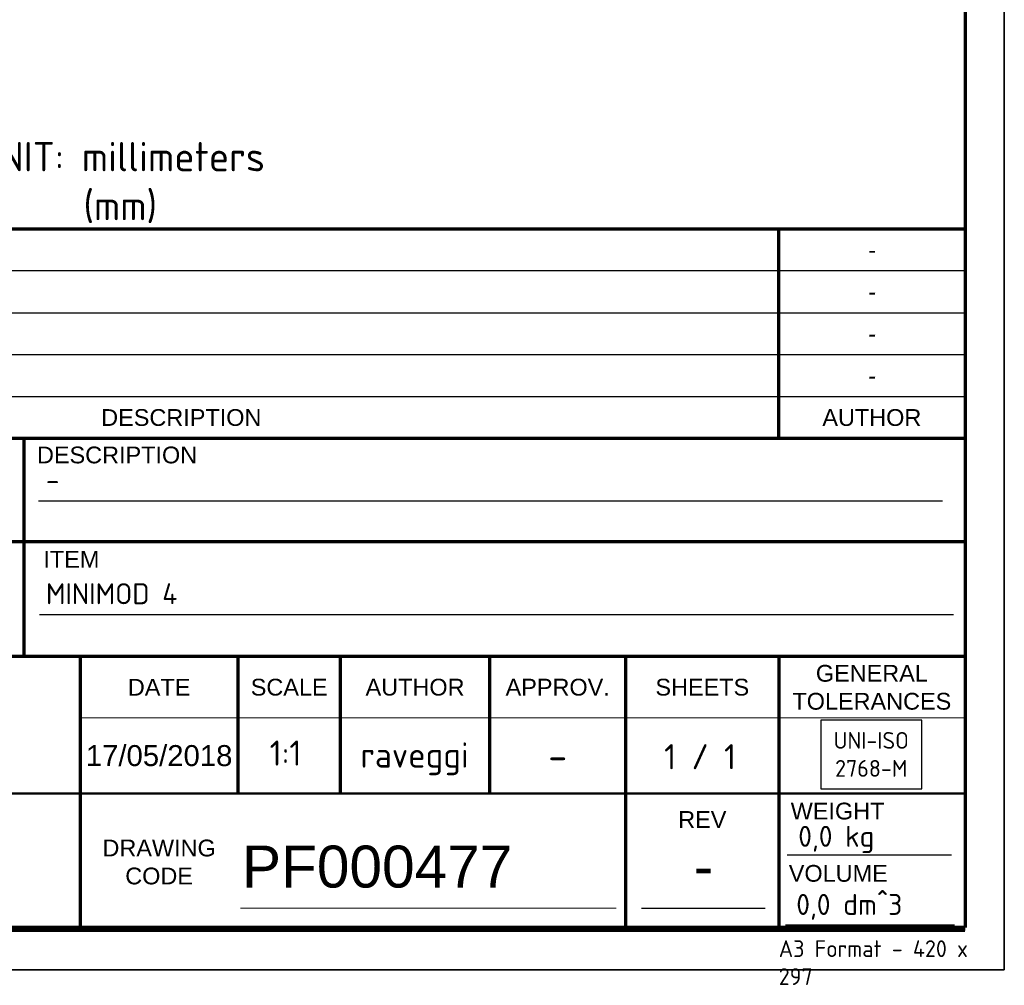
# Model space of a CAD drawing. Header units: millimetres. Extents: x 0 to 420, y -1 to 297.
# Tile 9 of 21: x 302 to 420, y -1 to 114. Entities that reach past the tile are written whole.
import ezdxf
from ezdxf.entities.mleader import LeaderData, LeaderLine
from ezdxf.math import Vec2, Vec3

# ---------------------------------------------------------------- set-up
doc = ezdxf.new("R2010")
doc.units = ezdxf.units.MM
for name, color, linetype in [('_Translation', 7, 'Continuous'), ('BORDO', 7, 'Continuous'), ('Default', 7, 'Continuous'), ('Livello1', 7, 'Continuous'), ('Predefinito', 7, 'Continuous')]:
    doc.layers.add(name, color=color, linetype=linetype)

# ---------------------------------------------------------------- blocks, each defined once
blk = doc.blocks.new('_DOT')
at = {"color": 0, "linetype": 'ByBlock', "lineweight": -2}
blk.add_line((-0.5, 0), (-1, 0), dxfattribs=at)
at = {"color": 0, "linetype": 'ByBlock', "const_width": 0.5}
blk.add_lwpolyline([(-0.25, 0, 1), (0.25, 0, 1)], format="xyb", close=True, dxfattribs=at)

msp = doc.modelspace()

# ---------------------------------------------------------------- linework, layer by layer
at = {"layer": '_Translation', "color": 7, "linetype": 'Continuous', "lineweight": 70}
for p, q in [((414.953, 292.002), (414.953, 5.456)), ((215.103, 88.718), (414.925, 88.718)), ((414.925, 63.724), (215.103, 63.724)), ((302.783, 37.73), (302.783, 63.724)), ((232.3, 51.453), (414.925, 51.453)), ((414.925, 37.73), (232.3, 37.73)), ((309.488, 5.075), (309.488, 37.73)), ((328.242, 37.73), (328.242, 21.403)), ((340.498, 21.403), (340.498, 37.73)), ((358.253, 37.73), (358.253, 21.403)), ((374.508, 5.075), (374.508, 37.73)), ((392.732, 37.73), (392.732, 18.312)), ((414.953, 5.456), (5.083, 5.456))]:
    msp.add_line(p, q, dxfattribs=at)
at = {"layer": '_Translation', "color": 7, "linetype": 'Continuous', "lineweight": 25}
for p, q in [((414.925, 83.734), (215.103, 83.734)), ((215.103, 78.717), (414.925, 78.717)), ((414.925, 73.722), (215.103, 73.722)), ((215.103, 68.723), (414.925, 68.723)), ((304.472, 56.296), (412.257, 56.296)), ((413.576, 42.731), (304.606, 42.731))]:
    msp.add_line(p, q, dxfattribs=at)
at = {"layer": '_Translation', "color": 7, "linetype": 'Continuous', "lineweight": 30}
msp.add_lwpolyline([(397.737, 30.169), (397.737, 21.986), (409.786, 21.986), (409.786, 30.169), (397.737, 30.169)], dxfattribs=at)
at = {"layer": 'Default', "color": 7, "linetype": 'Continuous', "lineweight": 18}
msp.add_line((328.585, 7.752), (373.342, 7.752), dxfattribs=at)
at = {"layer": 'Predefinito', "color": 7, "linetype": 'Continuous', "lineweight": 35}
for p, q in [((419.62, 296.662), (419.62, 0.397)), ((419.62, 0.397), (0.347, 0.397))]:
    msp.add_line(p, q, dxfattribs=at)
at = {"layer": 'Predefinito', "color": 7, "linetype": 'Continuous', "lineweight": 70}
for p, q in [((392.732, 63.724), (392.732, 88.718)), ((392.732, 18.312), (392.732, 5.075)), ((414.925, 5.075), (215.103, 5.075))]:
    msp.add_line(p, q, dxfattribs=at)
at = {"layer": 'Predefinito', "color": 7, "linetype": 'Continuous', "lineweight": 9}
for p, q in [((414.925, 88.718), (414.925, 5.075)), ((210.311, 0.397), (419.62, 0.397))]:
    msp.add_line(p, q, dxfattribs=at)
at = {"layer": 'Predefinito', "color": 7, "linetype": 'Continuous', "lineweight": 18}
msp.add_line((309.488, 30.433), (414.925, 30.433), dxfattribs=at)
at = {"layer": 'Predefinito', "color": 7, "linetype": 'Continuous', "lineweight": 50}
msp.add_line((414.925, 21.403), (232.3, 21.403), dxfattribs=at)
at = {"layer": 'Predefinito', "color": 7, "linetype": 'Continuous', "lineweight": 25}
for p, q in [((393.754, 14.113), (413.318, 14.113)), ((376.371, 7.752), (391.102, 7.752)), ((393.543, 5.765), (413.679, 5.765))]:
    msp.add_line(p, q, dxfattribs=at)

# ---------------------------------------------------------------- texts
at = {"layer": '_Translation', "char_height": 2, "attachment_point": 5}
for s, insert, width in [('{\\fArial|b0||i1||c0|p34;\\C7;\\H2.;\\W1.;-}', (403.829, 86.219), 22.19296), ('{\\fArial|b0||i1||c0|p34;\\C7;\\H2.;\\W1.;-}', (403.829, 81.22), 22.19296), ('{\\fArial|b0||i1||c0|p34;\\C7;\\H2.;\\W1.;-}', (403.829, 76.221), 22.19296), ('{\\fArial|b0||i1||c0|p34;\\C7;\\H2.;\\W1.;-}', (403.829, 71.222), 22.19296), ('{\\fArial|b0||i0||c0|p34;\\C7;\\H2.;\\W1.;DESCRIPTION}', (321.511, 66.223), 142.44308), ('{\\fArial|b0||i0||c0|p34;\\C7;\\H2.;\\W1.;AUTHOR}', (403.829, 66.223), 22.19296), ('{\\fArial|b0||i0||c0|p34;\\C7;\\H2.;\\W1.;DESCRIPTION}', (313.853, 61.759), 22.13987), ('{\\fArial|b0||i0||c0|p34;\\C7;\\H2.;\\W1.;ITEM}', (308.41, 49.334), 11.25254), ('{\\fArial|b0||i0||c0|p34;\\C7;\\H2.;\\W1.;GENERAL \\P}{\\fArial|b0||i0||c0|p34;\\C7;\\H2.;\\W1.;TOLERANCES}', (403.829, 34.065), 22.19296), ('{\\fArial|b0||i0||c0|p34;\\C7;\\H2.;\\W1.;DATE}', (318.865, 34.081), 18.75434), ('{\\fArial|b0||i0||c0|p34;\\C7;\\H2.;\\W1.;SCALE}', (334.37, 34.081), 12.25588), ('{\\fArial|b0||i0||c0|p34;\\C7;\\H2.;\\W1.;AUTHOR}', (349.375, 34.081), 17.75458), ('{\\fArial|b0||i0||c0|p34;\\C7;\\H2.;\\W1.;APPROV.}', (366.38, 34.081), 16.25493), ('{\\fArial|b0||i0||c0|p34;\\C7;\\H2.;\\W1.;SHEETS}', (383.62, 34.081), 18.22469), ('{\\fSolid Edge ISO|b0||i0||c0|p34;\\C7;\\H2.;\\W1.;UNI-ISO\\P}{\\fSolid Edge ISO|b0||i0||c0|p34;\\C7;\\H2.;\\W1.;2768-M}', (403.761, 26.078), 12.04884), ('{\\fArial|b0||i0||c0|p34;\\C7;\\H2.;\\W1.;WEIGHT}', (399.743, 19.311), 14.02207), ('{\\fArial|b0||i0||c0|p34;\\C7;\\H2.;\\W1.;REV}', (383.62, 18.318), 18.22469), ('{\\fArial|b0||i0||c0|p34;\\C7;\\H2.;\\W1.;DRAWING\\P}{\\fArial|b0||i0||c0|p34;\\C7;\\H2.;\\W1.;CODE}', (318.865, 13.239), 18.75434), ('{\\fArial|b0||i0||c0|p34;\\C7;\\H2.;\\W1.;VOLUME}', (399.826, 11.885), 14.1342)]:
    msp.add_mtext(s, dxfattribs=dict(at, insert=insert, width=width))
at = {"layer": 'BORDO', "attachment_point": 5}
for s, insert, char_height, width in [('{\\fArial|b0||i0||c0|p34;\\C7;\\H2.5;\\W1.;17/05/2018}', (318.865, 25.918), 2.5, 18.75434), ('{\\fSolid Edge ISO|b0||i0||c0|p34;\\C7;\\H3.5;\\W1.;-}', (366.38, 25.918), 3.5, 16.25493)]:
    msp.add_mtext(s, dxfattribs=dict(at, insert=insert, char_height=char_height, width=width))
at = {"layer": 'Livello1', "insert": (314.232, 94.241), "char_height": 3.5, "width": 39.72501, "attachment_point": 5}
msp.add_mtext('{\\fSolid Edge ISO|b0||i0||c0|p34;\\C7;\\H3.5;\\W1.;UNIT: millimeters (mm)}', dxfattribs=at)
at = {"layer": 'Predefinito', "insert": (392.735, 3.922), "char_height": 2, "width": 24.65001, "attachment_point": 1}
msp.add_mtext('{\\fSolid Edge ISO|b0||i0||c0|p34;\\C7;\\H2.;\\W1.;A3 Format - 420 x 297}', dxfattribs=at)

# ---------------------------------------------------------------- leaders
at = {"layer": 'Default', "color": 7, "linetype": 'Continuous', "lineweight": 35}
ml = msp.add_multileader_mtext('Standard', dxfattribs=at)
ml.set_content('{\\pxsm0.9;\\fSolid Edge ISO|b1||i0||c0|p34;\\W1.;-\\P}', color=256)
ml.set_leader_properties()
ml.set_arrow_properties(name='DOT')
ml.build(insert=Vec2(0, 0))
ml.multileader.update_dxf_attribs({"leader_type": 0, "dogleg_length": 0, "arrow_head_size": 3.75})
ctx = ml.context
ctx.base_point, ctx.char_height, ctx.arrow_head_size, ctx.landing_gap_size = Vec3(303.364, 58.789), 2.5, 3.75, 0.875
ctx.mtext.insert = Vec3(305.364, 60.039)
ml = msp.add_multileader_mtext('Standard', dxfattribs=at)
ml.set_content('{\\pxsm0.9;\\fSolid Edge ISO|b1||i0||c0|p34;\\W1.;MINIMOD 4\\P}', color=256)
ml.set_leader_properties()
ml.set_arrow_properties(name='DOT')
ml.build(insert=Vec2(0, 0))
ml.multileader.update_dxf_attribs({"leader_type": 0, "dogleg_length": 0, "arrow_head_size": 3.75})
ctx = ml.context
ctx.base_point, ctx.char_height, ctx.arrow_head_size, ctx.landing_gap_size = Vec3(303.376, 45.208), 2.5, 3.75, 0.875
ctx.mtext.insert = Vec3(305.376, 46.483)
ml = msp.add_multileader_mtext('Standard', dxfattribs=at)
ml.set_content('{\\pxsm0.9;\\fSolid Edge ISO|b0||i0||c0|p34;\\W1.;1:1\\P}', color=256)
ml.set_leader_properties()
ml.set_arrow_properties(name='DOT')
ml.build(insert=Vec2(0, 0))
ml.multileader.update_dxf_attribs({"leader_type": 0, "dogleg_length": 0, "arrow_head_size": 4.5})
ctx = ml.context
ctx.base_point, ctx.char_height, ctx.arrow_head_size, ctx.landing_gap_size = Vec3(330.639, 26.234), 3, 4.5, 1.05
ctx.text_align_type = 1
ctx.mtext.insert, ctx.mtext.alignment = Vec3(333.938, 27.737), 2
ml = msp.add_multileader_mtext('Standard', dxfattribs=at)
ml.set_content('{\\pxsm0.9;\\fSolid Edge ISO|b0||i0||c0|p34;\\W1.;raveggi\\P}', color=256)
ml.set_leader_properties()
ml.set_arrow_properties(name='DOT')
ml.build(insert=Vec2(0, 0))
ml.multileader.update_dxf_attribs({"leader_type": 0, "dogleg_length": 0, "arrow_head_size": 4.5})
ctx = ml.context
ctx.base_point, ctx.char_height, ctx.arrow_head_size, ctx.landing_gap_size = Vec3(342.272, 25.61), 3, 4.5, 1.05
ctx.text_align_type = 1
ctx.mtext.insert, ctx.mtext.alignment = Vec3(349.321, 27.502), 2
ml = msp.add_multileader_mtext('Standard', dxfattribs=at)
ml.set_content('{\\pxsm0.9;\\fSolid Edge ISO|b0||i0||c0|p34;\\W1.;1 / 1\\P}', color=256)
ml.set_leader_properties()
ml.set_arrow_properties(name='DOT')
ml.build(insert=Vec2(0, 0))
ml.multileader.update_dxf_attribs({"leader_type": 0, "dogleg_length": 0, "arrow_head_size": 4.5})
ctx = ml.context
ctx.base_point, ctx.char_height, ctx.arrow_head_size, ctx.landing_gap_size = Vec3(378.547, 25.8), 3, 4.5, 1.05
ctx.text_align_type = 1
ctx.mtext.insert, ctx.mtext.alignment = Vec3(383.358, 27.304), 2
ml = msp.add_multileader_mtext('Standard', dxfattribs=at)
ml.set_content('{\\pxsm0.9;\\fSolid Edge ISO|b0||i0||c0|p34;\\W1.;0,0 kg\\P}', color=256)
ml.set_leader_properties()
ml.set_arrow_properties(name='DOT')
ml.build(insert=Vec2(0, 0))
ml.multileader.update_dxf_attribs({"leader_type": 0, "dogleg_length": 0, "arrow_head_size": 3.75})
ctx = ml.context
ctx.base_point, ctx.char_height, ctx.arrow_head_size, ctx.landing_gap_size = Vec3(393.056, 15.987), 2.5, 3.75, 0.875
ctx.mtext.insert = Vec3(395.056, 17.563)
ml = msp.add_multileader_mtext('Standard', dxfattribs=at)
ml.set_content('{\\pxsm0.9;\\fArial|b0||i0||c0|p34;\\W1.;PF000477\\P}', color=256)
ml.set_leader_properties()
ml.set_arrow_properties(name='DOT')
ml.build(insert=Vec2(0, 0))
ml.multileader.update_dxf_attribs({"leader_type": 0, "dogleg_length": 0, "arrow_head_size": 7.5})
ctx = ml.context
ctx.base_point, ctx.char_height, ctx.arrow_head_size, ctx.landing_gap_size = Vec3(326.746, 12.664), 5, 7.5, 1.75
ctx.mtext.insert = Vec3(328.746, 15.206)
ml = msp.add_multileader_mtext('Standard', dxfattribs=at)
ml.set_content('{\\pxsm0.9;\\fArial|b0||i0||c0|p34;\\W1.;-\\P}', color=256)
ml.set_leader_properties()
ml.set_arrow_properties(name='DOT')
ml.build(insert=Vec2(0, 0))
ml.multileader.update_dxf_attribs({"leader_type": 0, "dogleg_length": 0, "arrow_head_size": 7.5})
ctx = ml.context
ctx.base_point, ctx.char_height, ctx.arrow_head_size, ctx.landing_gap_size = Vec3(380.836, 12.754), 5, 7.5, 1.75
ctx.text_align_type = 1
ctx.mtext.insert, ctx.mtext.alignment = Vec3(383.778, 15.254), 2
ml = msp.add_multileader_mtext('Standard', dxfattribs=at)
ml.set_content('{\\pxsm0.9;\\fSolid Edge ISO|b0||i0||c0|p34;\\W1.;0,0 dm^ 3\\P}', color=256)
ml.set_leader_properties()
ml.set_arrow_properties(name='DOT')
ml.build(insert=Vec2(0, 0))
ml.multileader.update_dxf_attribs({"leader_type": 0, "dogleg_length": 0, "arrow_head_size": 3.75})
ctx = ml.context
ctx.base_point, ctx.char_height, ctx.arrow_head_size, ctx.landing_gap_size = Vec3(392.821, 8), 2.5, 3.75, 0.875
ctx.mtext.insert = Vec3(394.821, 9.442)

doc.saveas('drawing.dxf')
